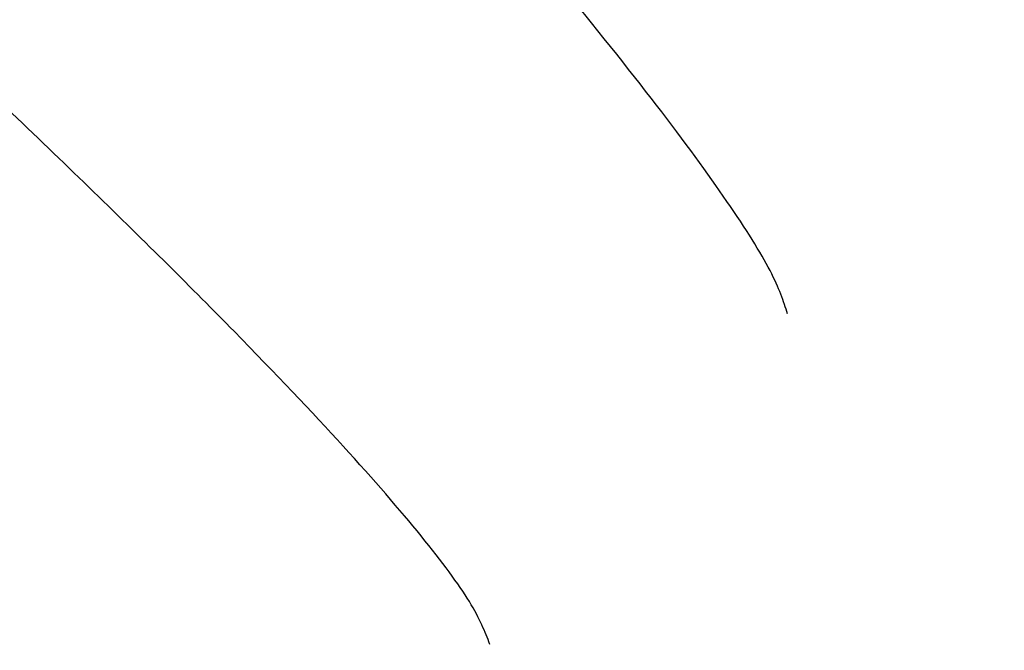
# Model space of a CAD drawing. Header units: millimetres. Extents: x -590 to 610, y -240 to 426.
# Tile 36 of 256: x 484 to 498, y -10 to -1. Entities that reach past the tile are written whole.
import ezdxf

# ---------------------------------------------------------------- set-up
doc = ezdxf.new("R2010")
doc.units = ezdxf.units.MM
doc.layers.add('mousse 2', color=7, linetype='Continuous', true_color=0x616161)

msp = doc.modelspace()

# ---------------------------------------------------------------- linework, layer by layer
at = {"layer": 'mousse 2'}
for points, weights in [([(494.48, -5.177, 194.427), (493.62, -0.235, 252.995), (451.714, 40.887, 250.119)], [1, 0.71431803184, 1]), ([(490.276, -9.846, 195.062), (489.11, -4.828, 253.316), (443.627, 31.844, 250.751)], [1, 0.71611124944, 1]), ([(486.554, -14.887, 195.75), (485.038, -9.837, 253.666), (436.467, 22.069, 251.435)], [1, 0.718056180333, 1])]:
    msp.add_rational_spline(points, weights, degree=2, dxfattribs=at)
msp.add_open_spline([(539.897, 6.286, 83.906), (535.723, 6.286, 83.906), (527.344, 5.342, 83.933), (515.436, 1.157, 84.052), (504.751, -5.567, 84.242), (495.82, -14.479, 84.493), (489.079, -25.147, 84.793), (484.882, -37.04, 85.128), (483.927, -45.411, 85.364), (483.919, -49.582, 85.482)], degree=3, dxfattribs=at)
msp.add_open_spline([(539.897, 1.069, 9.302), (538.235, 1.069, 9.302), (534.921, 0.904, 9.303), (530.002, 0.176, 9.303), (525.165, -1.036, 9.303), (520.482, -2.714, 9.304), (515.977, -4.846, 9.305), (511.714, -7.403, 9.306), (507.713, -10.369, 9.307), (504.026, -13.712, 9.307), (500.685, -17.397, 9.306), (497.716, -21.4, 9.305), (495.586, -24.952, 9.305), (494.092, -27.916, 9.304), (492.748, -30.948, 9.303), (491.35, -34.851, 9.303), (490.139, -39.688, 9.302), (489.411, -44.608, 9.302), (489.246, -47.92, 9.302), (489.246, -49.582, 9.302)], degree=3, knots=[0, 0, 0, 0, 3.993787, 7.987573, 11.980371, 15.973169, 19.966435, 23.9597, 27.952128, 31.944555, 35.9369, 39.929245, 43.92438, 45.920023, 47.915666, 51.908741, 55.901815, 59.895405, 63.888995, 63.888995, 63.888995, 63.888995], dxfattribs=at)
msp.add_rational_spline([(539.897, -2.087, 2.686), (538.34, -2.087, 2.686), (535.232, -2.241, 2.686), (530.617, -2.925, 2.687), (526.084, -4.06, 2.687), (521.692, -5.633, 2.687), (517.468, -7.631, 2.687), (513.469, -10.03, 2.688), (509.718, -12.811, 2.688), (506.261, -15.946, 2.688), (503.126, -19.402, 2.688), (500.344, -23.155, 2.687), (498.346, -26.487, 2.687), (496.946, -29.266, 2.687), (495.685, -32.109, 2.687), (494.375, -35.769, 2.687), (493.239, -40.303, 2.686), (492.556, -44.918, 2.686), (492.402, -48.025, 2.686), (492.402, -49.582, 2.686)], [0.865676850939, 0.865676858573, 0.865675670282, 0.865670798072, 0.865659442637, 0.865643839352, 0.865628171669, 0.865614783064, 0.865607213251, 0.865607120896, 0.865614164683, 0.865627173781, 0.86564070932, 0.86565141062, 0.865661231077, 0.865671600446, 0.865677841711, 0.865677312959, 0.865676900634, 0.865676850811], degree=3, knots=[0, 0, 0, 0, 3.993787, 7.987573, 11.980371, 15.973169, 19.966435, 23.9597, 27.952128, 31.944555, 35.9369, 39.929245, 43.92438, 45.920023, 47.915666, 51.908741, 55.901815, 59.895405, 63.888995, 63.888995, 63.888995, 63.888995], dxfattribs=at)

doc.saveas('drawing.dxf')
